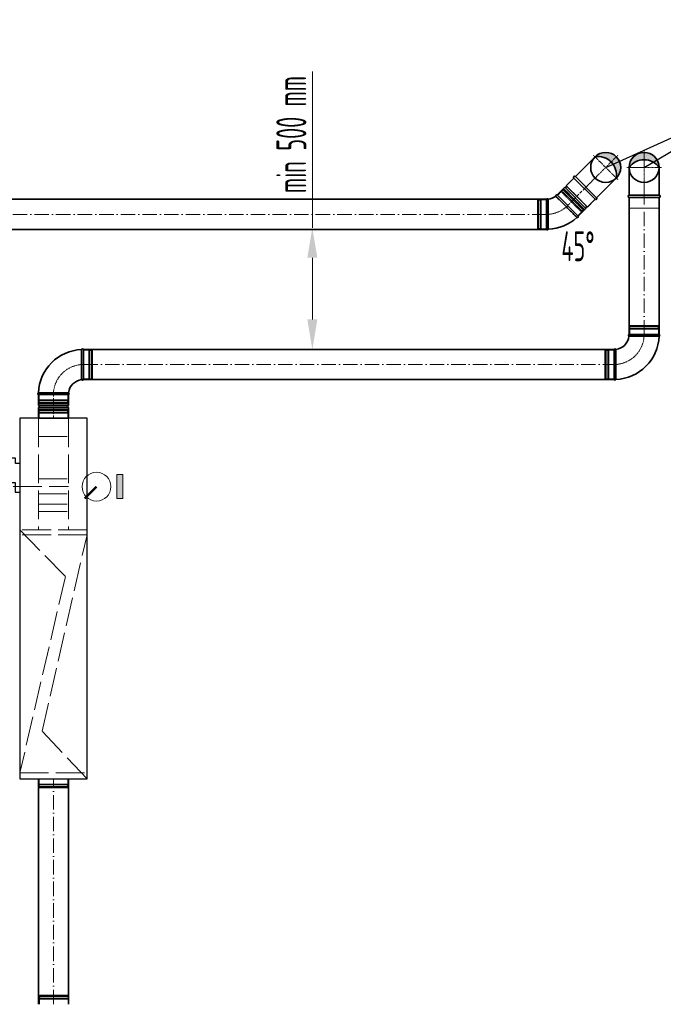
# Model space of a CAD drawing. Header units: millimetres. Extents: x -118717 to 8962, y 22910 to 145283.
# Tile 4 of 193: x -80151 to -77471, y 26525 to 30623. Entities that reach past the tile are written whole.
import ezdxf

# ---------------------------------------------------------------- set-up
doc = ezdxf.new("R2010")
doc.units = ezdxf.units.MM
doc.linetypes.add('ACAD_ISO02W100', pattern=[15, 12, -3])
doc.linetypes.add('ACAD_ISO10W100', pattern=[18, 12, -3, 0, -3])
for name, color, linetype, lineweight in [('UT_KOTY - DIMENZE', 7, 'Continuous', 5), ('VZT_01 SUP (PŘÍVOD) - OBRYS', 5, 'Continuous', 35), ('VZT_02 SUP (PŘÍVOD) - OSA', 5, 'ACAD_ISO10W100', 5), ('VZT_05 ETA (ODVOD) - OBRYS', 6, 'Continuous', 35), ('VZT_06 ETA (ODVOD) - OSA', 6, 'ACAD_ISO10W100', 5), ('VZT_21 ZAŘÍZENÍ - OBRYS', 1, 'Continuous', 30), ('VZT_22 ZAŘÍZENÍ - DETAIL', 8, 'Continuous', 5), ('VZT_60_KOTY - DIMENZE', 7, 'Continuous', 5), ('VZT_KOTY - DIMENZE', 7, 'Continuous', 5), ('VZT_POPIS - OBECNE', 7, 'Continuous', 5)]:
    doc.layers.add(name, color=color, linetype=linetype, lineweight=lineweight)
doc.layers.add('VZT_03 SUP (PŘÍVOD) - NETISK', color=8, linetype='ACAD_ISO02W100', lineweight=5, plot=False)
doc.layers.add('VZT_07 ETA (ODVOD) - NETISK', color=8, linetype='ACAD_ISO02W100', lineweight=5, plot=False)
doc.styles.add('EVORA_125', font='isocp.shx', dxfattribs={"width": 0.6, "height": 125})
doc.styles.add('ISOCP 2.5', font='isocp.shx', dxfattribs={"width": 0.6, "height": 2.5})

msp = doc.modelspace()

# ---------------------------------------------------------------- hatches: boundary and pattern name
at = {"layer": 'VZT_01 SUP (PŘÍVOD) - OBRYS'}
h = msp.add_hatch(color=256, dxfattribs=at)
h.dxf.hatch_style = 1
h.paths.add_polyline_path([(-77613.3, 30007.9, -0.242708), (-77550.8, 30040.1), (-77550.8, 30070.4, 0.414214)])
h.paths.add_polyline_path([(-77550.8, 30070.4), (-77550.8, 30040.1, -0.242708), (-77488.3, 30007.9, 0.414214)])
at = {"layer": 'VZT_05 ETA (ODVOD) - OBRYS'}
h = msp.add_hatch(color=256, dxfattribs=at)
h.dxf.hatch_style = 1
h.paths.add_polyline_path([(-77755, 30052.1, -0.242708), (-77688, 30030.7), (-77666.6, 30052.1, 0.414214)])
h.paths.add_polyline_path([(-77666.6, 30052.1), (-77688, 30030.7, -0.242708), (-77666.6, 29963.7, 0.414214)])
at = {"layer": 'VZT_POPIS - OBECNE'}
h = msp.add_hatch(color=256, dxfattribs=at)
h.dxf.hatch_style = 1
h.paths.add_polyline_path([(-79720.9, 28629.4), (-79720.9, 28729.4), (-79745.9, 28729.4), (-79745.9, 28629.4)])
h = msp.add_hatch(color=256, dxfattribs=at)
h.dxf.hatch_style = 1
h.paths.add_polyline_path([(-79720.9, 28629.4), (-79720.9, 28729.4), (-79745.9, 28729.4), (-79745.9, 28629.4)])

# ---------------------------------------------------------------- linework, layer by layer
at = {"layer": 'UT_KOTY - DIMENZE'}
for p, q in [((-78932.2, 29757.2), (-78932.2, 30407.4)), ((-78932.2, 29375.2), (-78932.2, 29632.2))]:
    msp.add_line(p, q, dxfattribs=at)
for points in [[(-78953, 29632.2), (-78911.3, 29632.2), (-78932.2, 29757.2)], [(-78953, 29375.2), (-78911.3, 29375.2), (-78932.2, 29250.2)]]:
    msp.add_solid(points, dxfattribs=at)
at = {"layer": 'VZT_01 SUP (PŘÍVOD) - OBRYS'}
for p, q in [((-77488.3, 29312.7), (-77613.3, 29312.7)), ((-79885.3, 29125.2), (-79885.3, 29250.2)), ((-77675.8, 29250.2), (-77675.8, 29125.2)), ((-80072.8, 29062.7), (-79947.8, 29062.7)), ((-80072.8, 29062.7), (-79947.8, 29062.7)), ((-80072.8, 29017.2), (-80072.8, 29062.7)), ((-79947.8, 29017.2), (-79947.8, 29062.7)), ((-80072.8, 29017.2), (-79947.8, 29017.2)), ((-80072.8, 29009.2), (-79947.8, 29009.2)), ((-80072.8, 28963.7), (-80072.8, 29009.2)), ((-79947.8, 28963.7), (-79947.8, 29009.2)), ((-80072.8, 28963.7), (-79947.8, 28963.7))]:
    msp.add_line(p, q, dxfattribs=at)
for points in [[(-77613.3, 29891.9), (-77613.3, 30007.9)], [(-77488.3, 29891.9), (-77488.3, 30007.9)], [(-77613.3, 29891.9), (-77488.3, 29891.9)], [(-77613.3, 29882.9), (-77613.3, 29312.7)], [(-77613.3, 29882.9), (-77488.3, 29882.9)], [(-77488.3, 29882.9), (-77488.3, 29312.7)], [(-77675.8, 29250.2), (-79885.3, 29250.2)], [(-77675.8, 29125.2), (-79885.3, 29125.2)], [(-80072.8, 27463.7), (-80072.8, 26524.9)], [(-79947.8, 27463.7), (-79947.8, 26524.9)]]:
    msp.add_lwpolyline(points, dxfattribs=at)
msp.add_circle((-77550.8, 30007.9), 62.5, dxfattribs=at)
for centre, radius, start, end in [((-77550.8, 29963.4), 76.7, 35.4307, 144.5693), ((-77613.3, 29887.4), 4.5, 90, 270), ((-77488.3, 29887.4), 4.5, 270, 90), ((-77675.8, 29312.7), 62.5, 276.8302, 353.1698), ((-77675.8, 29312.7), 187.5, 272.3607, 357.6393), ((-77611.7, 29308.9), 4.17, 113.4678, 239.7019), ((-77490, 29308.9), 4.17, 291.1072, 66.5322), ((-79885.3, 29062.7), 187.5, 92.3607, 177.6393), ((-79889.1, 29248.5), 4.17, 23.4678, 158.8928), ((-77672, 29248.5), 4.17, 30.2981, 156.5322), ((-79885.3, 29062.7), 62.5, 96.8302, 173.1698), ((-79889.1, 29126.8), 4.17, 210.2981, 336.5322), ((-77672, 29126.8), 4.17, 203.4678, 338.8928), ((-80071.1, 29066.5), 4.17, 111.1072, 246.5322), ((-79949.4, 29066.5), 4.17, 293.4678, 59.7019), ((-80072.8, 29013.2), 4, 270, 90), ((-79947.8, 29013.2), 4, 90, 270)]:
    msp.add_arc(centre, radius, start, end, dxfattribs=at)
for points, knots in [([(-77613.8, 29305.2), (-77613.8, 29305.2), (-77613.7, 29305.2), (-77613.4, 29305.2), (-77613.1, 29305.2), (-77612, 29305.2), (-77611.2, 29305.2), (-77608.1, 29305.2), (-77605, 29305.2), (-77596, 29305.1), (-77589.9, 29305.1), (-77575.7, 29305.1), (-77567.9, 29305.1), (-77551.7, 29305), (-77543.5, 29305), (-77527.6, 29305), (-77520.1, 29305), (-77507, 29305), (-77501.4, 29305), (-77494.4, 29305), (-77492.3, 29305), (-77489.3, 29305), (-77488.5, 29305), (-77488.5, 29305)], [197.067977, 197.067977, 197.067977, 197.067977, 201.792196, 201.792196, 209.190204, 209.190204, 218.040239, 218.040239, 237.760854, 237.760854, 262.206108, 262.206108, 286.831239, 286.831239, 311.323072, 311.323072, 335.946087, 335.946087, 360.704397, 360.704397, 377.088273, 377.088273, 394.105327, 394.105327, 394.105327, 394.105327]), ([(-79892.7, 29124.7), (-79892.7, 29124.7), (-79892.7, 29126.3), (-79892.8, 29132.4), (-79892.8, 29136.9), (-79892.8, 29148.3), (-79892.9, 29155.1), (-79892.9, 29170.1), (-79892.9, 29178.2), (-79893, 29194.6), (-79893, 29202.7), (-79893, 29217.9), (-79893, 29224.8), (-79893, 29236.6), (-79893, 29241.3), (-79893, 29247.9), (-79893, 29249.8), (-79893, 29250), (-79893, 29250), (-79893, 29250)], [0, 0, 0, 0, 24.235852, 24.235852, 48.531845, 48.531845, 73.024415, 73.024415, 97.570898, 97.570898, 122.078339, 122.078339, 146.53579, 146.53579, 170.957495, 170.957495, 195.359468, 195.359468, 197.168246, 197.168246, 197.168246, 197.168246]), ([(-77668.4, 29250.6), (-77668.4, 29250.6), (-77668.4, 29249.1), (-77668.3, 29242.9), (-77668.3, 29238.4), (-77668.3, 29227), (-77668.2, 29220.2), (-77668.2, 29205.2), (-77668.2, 29197.2), (-77668.2, 29180.8), (-77668.1, 29172.7), (-77668.1, 29157.5), (-77668.1, 29150.5), (-77668.1, 29138.8), (-77668.1, 29134), (-77668.1, 29127.4), (-77668.1, 29125.6), (-77668.1, 29125.4), (-77668.1, 29125.3), (-77668.1, 29125.3)], [0, 0, 0, 0, 24.235852, 24.235852, 48.531845, 48.531845, 73.024415, 73.024415, 97.570898, 97.570898, 122.078339, 122.078339, 146.53579, 146.53579, 170.957495, 170.957495, 195.359468, 195.359468, 197.168246, 197.168246, 197.168246, 197.168246]), ([(-79947.3, 29070.1), (-79947.3, 29070.1), (-79947.4, 29070.1), (-79947.7, 29070.1), (-79948, 29070.1), (-79949.1, 29070.1), (-79949.9, 29070.1), (-79953, 29070.2), (-79956.2, 29070.2), (-79965.1, 29070.2), (-79971.3, 29070.2), (-79985.4, 29070.3), (-79993.2, 29070.3), (-80009.4, 29070.3), (-80017.6, 29070.4), (-80033.5, 29070.4), (-80041, 29070.4), (-80054.2, 29070.4), (-80059.7, 29070.4), (-80066.7, 29070.4), (-80068.9, 29070.4), (-80071.9, 29070.4), (-80072.6, 29070.4), (-80072.6, 29070.4)], [197.067977, 197.067977, 197.067977, 197.067977, 201.792196, 201.792196, 209.190204, 209.190204, 218.040239, 218.040239, 237.760854, 237.760854, 262.206108, 262.206108, 286.831239, 286.831239, 311.323072, 311.323072, 335.946087, 335.946087, 360.704397, 360.704397, 377.088273, 377.088273, 394.105327, 394.105327, 394.105327, 394.105327])]:
    msp.add_open_spline(points, degree=3, knots=knots, dxfattribs=at)
at = {"layer": 'VZT_02 SUP (PŘÍVOD) - OSA', "ltscale": 0.3}
for points in [[(-77550.8, 30080.4), (-77550.8, 30007.9)], [(-77623.3, 30007.9), (-77550.8, 30007.9)], [(-77550.8, 30007.9), (-77550.8, 29882.9)], [(-77550.8, 30007.9), (-77478.3, 30007.9)]]:
    msp.add_lwpolyline(points, dxfattribs=at)
at = {"layer": 'VZT_02 SUP (PŘÍVOD) - OSA', "ltscale": 5}
for points in [[(-77550.8, 29312.7), (-77550.8, 29882.9)], [(-79885.3, 29187.7), (-77675.8, 29187.7)], [(-80010.3, 26524.9), (-80010.3, 27463.7)]]:
    msp.add_lwpolyline(points, dxfattribs=at)
at = {"layer": 'VZT_02 SUP (PŘÍVOD) - OSA', "ltscale": 0.3}
for points in [[(-77675.8, 29187.7), (-77675.8, 29187.7, 0.414214), (-77550.8, 29312.7), (-77550.8, 29312.7)], [(-79885.3, 29187.7), (-79885.3, 29187.7, 0.414214), (-80010.3, 29062.7), (-80010.3, 29062.7)]]:
    msp.add_lwpolyline(points, format="xyb", dxfattribs=at)
at = {"layer": 'VZT_02 SUP (PŘÍVOD) - OSA'}
msp.add_lwpolyline([(-80010.3, 28963.7), (-80010.3, 29062.7)], dxfattribs=at)
at = {"layer": 'VZT_03 SUP (PŘÍVOD) - NETISK', "ltscale": 0.4}
for p, q in [((-77489.8, 29346.2), (-77611.8, 29346.2)), ((-77611.8, 29345.7), (-77611.8, 29346.2)), ((-77489.8, 29345.7), (-77611.8, 29345.7)), ((-77490.8, 29350.7), (-77610.8, 29350.7)), ((-77610.8, 29346.7), (-77610.8, 29350.7)), ((-77490.8, 29346.7), (-77610.8, 29346.7)), ((-77609.8, 29346.2), (-77609.8, 29346.7)), ((-77609.8, 29338.7), (-77609.8, 29345.7)), ((-77491.8, 29346.2), (-77491.8, 29346.7)), ((-77491.8, 29338.7), (-77491.8, 29345.7)), ((-77490.8, 29346.7), (-77490.8, 29350.7)), ((-77489.8, 29345.7), (-77489.8, 29346.2)), ((-77489.8, 29338.7), (-77611.8, 29338.7)), ((-77611.8, 29338.2), (-77611.8, 29338.7)), ((-77489.8, 29338.2), (-77611.8, 29338.2)), ((-77490.8, 29334.7), (-77610.8, 29334.7)), ((-77610.8, 29312.7), (-77610.8, 29334.7)), ((-77609.8, 29334.7), (-77609.8, 29338.2)), ((-77491.8, 29334.7), (-77491.8, 29338.2)), ((-77490.8, 29312.7), (-77490.8, 29334.7)), ((-77489.8, 29338.2), (-77489.8, 29338.7)), ((-79885.3, 29247.7), (-79863.3, 29247.7)), ((-79863.3, 29127.7), (-79863.3, 29247.7)), ((-79863.3, 29246.7), (-79859.8, 29246.7)), ((-79859.8, 29126.7), (-79859.8, 29248.7)), ((-79859.8, 29248.7), (-79859.3, 29248.7)), ((-79859.3, 29126.7), (-79859.3, 29248.7)), ((-79859.3, 29246.7), (-79852.3, 29246.7)), ((-79852.3, 29126.7), (-79852.3, 29248.7)), ((-79852.3, 29248.7), (-79851.8, 29248.7)), ((-79851.8, 29126.7), (-79851.8, 29248.7)), ((-79851.8, 29246.7), (-79851.3, 29246.7)), ((-79851.3, 29127.7), (-79851.3, 29247.7)), ((-79851.3, 29247.7), (-79847.3, 29247.7)), ((-79847.3, 29127.7), (-79847.3, 29247.7)), ((-77713.8, 29247.7), (-77713.8, 29127.7)), ((-77709.8, 29247.7), (-77713.8, 29247.7)), ((-77709.8, 29247.7), (-77709.8, 29127.7)), ((-77709.3, 29246.7), (-77709.8, 29246.7)), ((-77709.3, 29248.7), (-77709.3, 29126.7)), ((-77708.8, 29248.7), (-77709.3, 29248.7)), ((-77708.8, 29248.7), (-77708.8, 29126.7)), ((-77701.8, 29246.7), (-77708.8, 29246.7)), ((-77701.8, 29248.7), (-77701.8, 29126.7)), ((-77701.3, 29248.7), (-77701.8, 29248.7)), ((-77701.3, 29248.7), (-77701.3, 29126.7)), ((-77697.8, 29246.7), (-77701.3, 29246.7)), ((-77697.8, 29247.7), (-77697.8, 29127.7)), ((-77675.8, 29247.7), (-77697.8, 29247.7)), ((-79885.3, 29127.7), (-79863.3, 29127.7)), ((-79863.3, 29128.7), (-79859.8, 29128.7)), ((-79859.8, 29126.7), (-79859.3, 29126.7)), ((-79859.3, 29128.7), (-79852.3, 29128.7)), ((-79852.3, 29126.7), (-79851.8, 29126.7)), ((-79851.8, 29128.7), (-79851.3, 29128.7)), ((-79851.3, 29127.7), (-79847.3, 29127.7)), ((-77709.8, 29127.7), (-77713.8, 29127.7)), ((-77709.3, 29128.7), (-77709.8, 29128.7)), ((-77708.8, 29126.7), (-77709.3, 29126.7)), ((-77701.8, 29128.7), (-77708.8, 29128.7)), ((-77701.3, 29126.7), (-77701.8, 29126.7)), ((-77697.8, 29128.7), (-77701.3, 29128.7)), ((-77675.8, 29127.7), (-77697.8, 29127.7)), ((-80070.3, 29062.7), (-80070.3, 29040.7)), ((-79950.3, 29062.7), (-79950.3, 29040.7)), ((-80071.3, 29037.2), (-79949.3, 29037.2)), ((-80071.3, 29037.2), (-80071.3, 29036.7)), ((-80071.3, 29036.7), (-79949.3, 29036.7)), ((-80071.3, 29029.7), (-79949.3, 29029.7)), ((-80071.3, 29029.7), (-80071.3, 29029.2)), ((-80071.3, 29029.2), (-79949.3, 29029.2)), ((-80070.3, 29040.7), (-79950.3, 29040.7)), ((-80070.3, 29028.7), (-79950.3, 29028.7)), ((-80070.3, 29028.7), (-80070.3, 29024.7)), ((-80070.3, 29024.7), (-79950.3, 29024.7)), ((-80069.3, 29040.7), (-80069.3, 29037.2)), ((-80069.3, 29036.7), (-80069.3, 29029.7)), ((-80069.3, 29029.2), (-80069.3, 29028.7)), ((-79951.3, 29040.7), (-79951.3, 29037.2)), ((-79951.3, 29036.7), (-79951.3, 29029.7)), ((-79951.3, 29029.2), (-79951.3, 29028.7)), ((-79950.3, 29028.7), (-79950.3, 29024.7)), ((-79949.3, 29037.2), (-79949.3, 29036.7)), ((-79949.3, 29029.7), (-79949.3, 29029.2)), ((-79946.8, 26558.4), (-80068.8, 26558.4)), ((-80068.8, 26557.9), (-80068.8, 26558.4)), ((-79946.8, 26557.9), (-80068.8, 26557.9)), ((-79947.8, 26562.9), (-80067.8, 26562.9)), ((-80067.8, 26558.9), (-80067.8, 26562.9)), ((-79947.8, 26558.9), (-80067.8, 26558.9)), ((-80066.8, 26558.4), (-80066.8, 26558.9)), ((-80066.8, 26550.9), (-80066.8, 26557.9)), ((-79948.8, 26558.4), (-79948.8, 26558.9)), ((-79948.8, 26550.9), (-79948.8, 26557.9)), ((-79947.8, 26558.9), (-79947.8, 26562.9)), ((-79946.8, 26557.9), (-79946.8, 26558.4)), ((-79946.8, 26550.9), (-80068.8, 26550.9)), ((-80068.8, 26550.4), (-80068.8, 26550.9)), ((-79946.8, 26550.4), (-80068.8, 26550.4)), ((-79947.8, 26546.9), (-80067.8, 26546.9)), ((-80067.8, 26524.9), (-80067.8, 26546.9)), ((-80066.8, 26546.9), (-80066.8, 26550.4)), ((-79948.8, 26546.9), (-79948.8, 26550.4)), ((-79947.8, 26524.9), (-79947.8, 26546.9)), ((-79946.8, 26550.4), (-79946.8, 26550.9))]:
    msp.add_line(p, q, dxfattribs=at)
msp.add_lwpolyline([(-77613.3, 29882.9), (-77613.3, 29837.9), (-77488.3, 29837.9), (-77488.3, 29882.9)], dxfattribs=at)
at = {"layer": 'VZT_05 ETA (ODVOD) - OBRYS'}
for p, q in [((-77875.6, 29931.5), (-77843.4, 29963.7)), ((-77843.4, 29963.7), (-77755, 29875.3)), ((-77913.4, 29893.7), (-77881.2, 29925.9)), ((-77881.2, 29925.9), (-77792.9, 29837.5)), ((-77875.6, 29931.5), (-77787.2, 29843.1)), ((-77957.4, 29750.2), (-77957.4, 29875.2)), ((-77913.4, 29893.7), (-77825, 29805.3)), ((-77913.2, 29893.5), (-77824.8, 29805.1)), ((-77787.2, 29843.1), (-77755, 29875.3)), ((-77825, 29805.3), (-77792.9, 29837.5))]:
    msp.add_line(p, q, dxfattribs=at)
for points in [[(-77837, 29970.1), (-77755, 30052.1)], [(-77843.4, 29963.7), (-77755, 29875.3)], [(-77837, 29970.1), (-77748.7, 29881.7)], [(-77748.7, 29881.7), (-77666.6, 29963.7)], [(-80565, 29875.2), (-77957.4, 29875.2)], [(-80565, 29750.2), (-77957.4, 29750.2)]]:
    msp.add_lwpolyline(points, dxfattribs=at)
msp.add_circle((-77710.8, 30007.9), 62.5, dxfattribs=at)
for centre, radius, start, end in [((-77742.3, 29976.5), 76.7, 350.4307, 99.5693), ((-77840.2, 29966.9), 4.5, 45, 225), ((-77878.4, 29928.7), 4, 225, 45), ((-77953.6, 29873.5), 4.17, 30.2981, 156.5322), ((-77957.4, 29937.7), 62.5, 276.8302, 308.1698), ((-77914.7, 29889.6), 4.17, 68.4678, 194.7019), ((-77751.8, 29878.5), 4.5, 225, 45), ((-77790, 29840.3), 4, 45, 225), ((-77957.4, 29937.7), 187.5, 272.3607, 312.6393), ((-77828.7, 29803.6), 4.17, 246.1072, 21.5322), ((-77953.6, 29751.8), 4.17, 203.4678, 338.8928)]:
    msp.add_arc(centre, radius, start, end, dxfattribs=at)
for points, knots in [([(-77950, 29875.6), (-77950, 29875.6), (-77950, 29875.6), (-77950, 29875.3), (-77950, 29874.9), (-77949.9, 29873.9), (-77949.9, 29873.1), (-77949.9, 29869.9), (-77949.9, 29866.8), (-77949.9, 29857.9), (-77949.8, 29851.7), (-77949.8, 29837.6), (-77949.8, 29829.8), (-77949.7, 29813.6), (-77949.7, 29805.3), (-77949.7, 29789.5), (-77949.7, 29782), (-77949.7, 29768.8), (-77949.7, 29763.2), (-77949.7, 29756.3), (-77949.7, 29754.1), (-77949.7, 29751.1), (-77949.7, 29750.3), (-77949.7, 29750.3)], [197.067977, 197.067977, 197.067977, 197.067977, 201.792196, 201.792196, 209.190204, 209.190204, 218.040239, 218.040239, 237.760854, 237.760854, 262.206108, 262.206108, 286.831239, 286.831239, 311.323072, 311.323072, 335.946087, 335.946087, 360.704397, 360.704397, 377.088273, 377.088273, 394.105327, 394.105327, 394.105327, 394.105327]), ([(-77830.4, 29799.8), (-77830.4, 29799.8), (-77831.5, 29800.9), (-77835.9, 29805.2), (-77839.1, 29808.4), (-77847.1, 29816.5), (-77851.9, 29821.3), (-77862.5, 29831.9), (-77868.1, 29837.6), (-77879.6, 29849.1), (-77885.3, 29854.8), (-77895.9, 29865.5), (-77900.8, 29870.4), (-77909.2, 29878.8), (-77912.6, 29882.2), (-77917.3, 29887.1), (-77918.6, 29888.4), (-77918.8, 29888.5), (-77918.8, 29888.5), (-77918.8, 29888.5)], [0, 0, 0, 0, 24.392784, 24.392784, 48.777002, 48.777002, 73.152705, 73.152705, 97.508329, 97.508329, 121.831482, 121.831482, 146.180287, 146.180287, 170.775455, 170.775455, 195.53354, 195.53354, 197.168564, 197.168564, 197.168564, 197.168564])]:
    msp.add_open_spline(points, degree=3, knots=knots, dxfattribs=at)
at = {"layer": 'VZT_06 ETA (ODVOD) - OSA', "ltscale": 0.3}
for points in [[(-77762.1, 30059.2), (-77710.8, 30007.9)], [(-77659.6, 30059.2), (-77710.8, 30007.9)], [(-77710.8, 30007.9), (-77799.2, 29919.5)], [(-77710.8, 30007.9), (-77659.6, 29956.6)]]:
    msp.add_lwpolyline(points, dxfattribs=at)
at = {"layer": 'VZT_06 ETA (ODVOD) - OSA'}
msp.add_lwpolyline([(-77869.2, 29849.5), (-77799.2, 29919.5)], dxfattribs=at)
at = {"layer": 'VZT_06 ETA (ODVOD) - OSA', "ltscale": 0.3}
msp.add_lwpolyline([(-77869, 29849.3), (-77869, 29849.3, -0.198912), (-77957.4, 29812.7, -0.198912)], format="xyb", dxfattribs=at)
at = {"layer": 'VZT_06 ETA (ODVOD) - OSA', "ltscale": 5}
msp.add_lwpolyline([(-77957.4, 29812.7), (-80565, 29812.7)], dxfattribs=at)
at = {"layer": 'VZT_07 ETA (ODVOD) - NETISK', "ltscale": 0.4}
for p, q in [((-77888.8, 29915.8), (-77888.5, 29916.1)), ((-77888.8, 29915.8), (-77802.5, 29829.5)), ((-77888.5, 29916.1), (-77802.2, 29829.8)), ((-77887.4, 29915.8), (-77884.6, 29918.6)), ((-77887.4, 29915.8), (-77802.5, 29830.9)), ((-77884.6, 29918.6), (-77799.7, 29833.7)), ((-77911.4, 29891.7), (-77895.9, 29907.3)), ((-77895.9, 29907.3), (-77811, 29822.4)), ((-77895.2, 29906.6), (-77892.7, 29909)), ((-77894.1, 29910.5), (-77893.8, 29910.8)), ((-77894.1, 29910.5), (-77807.8, 29824.2)), ((-77893.8, 29910.8), (-77807.5, 29824.5)), ((-77892.3, 29909.4), (-77887.4, 29914.3)), ((-77887, 29914.7), (-77886.7, 29915.1)), ((-77995.4, 29752.7), (-77995.4, 29872.7)), ((-77991.4, 29872.7), (-77995.4, 29872.7)), ((-77991.4, 29752.7), (-77991.4, 29872.7)), ((-77990.9, 29871.7), (-77991.4, 29871.7)), ((-77990.9, 29751.7), (-77990.9, 29873.7)), ((-77990.4, 29873.7), (-77990.9, 29873.7)), ((-77990.4, 29751.7), (-77990.4, 29873.7)), ((-77983.4, 29871.7), (-77990.4, 29871.7)), ((-77983.4, 29751.7), (-77983.4, 29873.7)), ((-77982.9, 29873.7), (-77983.4, 29873.7)), ((-77982.9, 29751.7), (-77982.9, 29873.7)), ((-77979.4, 29871.7), (-77982.9, 29871.7)), ((-77979.4, 29752.7), (-77979.4, 29872.7)), ((-77957.4, 29872.7), (-77979.4, 29872.7)), ((-77802.5, 29830.9), (-77799.7, 29833.7)), ((-77826.6, 29806.9), (-77811, 29822.4)), ((-77811.7, 29823.1), (-77809.3, 29825.6)), ((-77808.9, 29826), (-77804, 29830.9)), ((-77807.8, 29824.2), (-77807.5, 29824.5)), ((-77803.6, 29831.3), (-77803.2, 29831.6)), ((-77802.5, 29829.5), (-77802.2, 29829.8)), ((-77991.4, 29752.7), (-77995.4, 29752.7)), ((-77990.9, 29753.7), (-77991.4, 29753.7)), ((-77990.4, 29751.7), (-77990.9, 29751.7)), ((-77983.4, 29753.7), (-77990.4, 29753.7)), ((-77982.9, 29751.7), (-77983.4, 29751.7)), ((-77979.4, 29753.7), (-77982.9, 29753.7)), ((-77957.4, 29752.7), (-77979.4, 29752.7)), ((-79949.3, 28997.2), (-80071.3, 28997.2)), ((-80071.3, 28996.7), (-80071.3, 28997.2)), ((-79949.3, 28996.7), (-80071.3, 28996.7)), ((-79949.3, 28989.7), (-80071.3, 28989.7)), ((-80071.3, 28989.2), (-80071.3, 28989.7)), ((-79949.3, 28989.2), (-80071.3, 28989.2)), ((-79950.3, 29001.7), (-80070.3, 29001.7)), ((-80070.3, 28997.7), (-80070.3, 29001.7)), ((-79950.3, 28997.7), (-80070.3, 28997.7)), ((-79950.3, 28985.7), (-80070.3, 28985.7)), ((-80070.3, 28963.7), (-80070.3, 28985.7)), ((-80069.3, 28997.2), (-80069.3, 28997.7)), ((-80069.3, 28989.7), (-80069.3, 28996.7)), ((-80069.3, 28985.7), (-80069.3, 28989.2)), ((-79951.3, 28997.2), (-79951.3, 28997.7)), ((-79951.3, 28989.7), (-79951.3, 28996.7)), ((-79951.3, 28985.7), (-79951.3, 28989.2)), ((-79950.3, 28997.7), (-79950.3, 29001.7)), ((-79950.3, 28963.7), (-79950.3, 28985.7)), ((-79949.3, 28996.7), (-79949.3, 28997.2)), ((-79949.3, 28989.2), (-79949.3, 28989.7)), ((-80070.3, 27463.7), (-80070.3, 27441.7)), ((-79950.3, 27463.7), (-79950.3, 27441.7)), ((-79949.3, 27438.2), (-80071.3, 27438.2)), ((-80071.3, 27438.2), (-80071.3, 27437.7)), ((-79949.3, 27437.7), (-80071.3, 27437.7)), ((-79949.3, 27430.7), (-80071.3, 27430.7)), ((-80071.3, 27430.7), (-80071.3, 27430.2)), ((-79949.3, 27430.2), (-80071.3, 27430.2)), ((-79950.3, 27441.7), (-80070.3, 27441.7)), ((-79950.3, 27429.7), (-80070.3, 27429.7)), ((-80070.3, 27429.7), (-80070.3, 27425.7)), ((-79950.3, 27425.7), (-80070.3, 27425.7)), ((-80069.3, 27441.7), (-80069.3, 27438.2)), ((-80069.3, 27437.7), (-80069.3, 27430.7)), ((-80069.3, 27430.2), (-80069.3, 27429.7)), ((-79951.3, 27441.7), (-79951.3, 27438.2)), ((-79951.3, 27437.7), (-79951.3, 27430.7)), ((-79951.3, 27430.2), (-79951.3, 27429.7)), ((-79950.3, 27429.7), (-79950.3, 27425.7)), ((-79949.3, 27438.2), (-79949.3, 27437.7)), ((-79949.3, 27430.7), (-79949.3, 27430.2))]:
    msp.add_line(p, q, dxfattribs=at)
msp.add_lwpolyline([(-77843.4, 29963.7), (-77875.2, 29931.9), (-77786.8, 29843.5), (-77755, 29875.3)], dxfattribs=at)
at = {"layer": 'VZT_21 ZAŘÍZENÍ - OBRYS'}
msp.add_lwpolyline([(-79870.3, 27463.7), (-79870.3, 28963.7), (-80150.3, 28963.7), (-80150.3, 27463.7)], close=True, dxfattribs=at)
msp.add_lwpolyline([(-80150.3, 28775.3), (-80168.9, 28775.3), (-80168.9, 28797.8), (-80215.5, 28797.8), (-80215.5, 28696.2), (-80170.1, 28696.2), (-80170.1, 28656.2), (-80150.3, 28656.2)], dxfattribs=at)
at = {"layer": 'VZT_22 ZAŘÍZENÍ - DETAIL', "linetype": 'ACAD_ISO02W100', "lineweight": 5, "ltscale": 10}
for points in [[(-80072.8, 28963.7), (-80072.8, 28499.9)], [(-79947.8, 28963.7), (-79947.8, 28499.9)], [(-80072.8, 28888.3), (-79947.8, 28888.3)], [(-80072.8, 28712.5), (-79947.8, 28712.5)], [(-80177.9, 28680.1), (-79947.8, 28680.1)], [(-80072.8, 28649.2), (-79947.8, 28649.2)], [(-80072.8, 28606.2), (-79947.8, 28606.2)], [(-80072.8, 28575.4), (-79947.8, 28575.4)], [(-79870.3, 28499.9), (-80150.3, 28499.9)], [(-80150.3, 28499.9), (-79960.2, 28305.2), (-80150.3, 27487.6)], [(-79870.3, 28479.4), (-80150.3, 28479.4)], [(-79870.3, 27463.7), (-80057.5, 27661.1), (-79870.3, 28479.4)], [(-80150.3, 27487.6), (-79870.3, 27487.6)]]:
    msp.add_lwpolyline(points, dxfattribs=at)
at = {"layer": 'VZT_60_KOTY - DIMENZE', "linetype": 'ByBlock', "lineweight": -2}
for points in [[(-77710.8, 30007.9), (-77037, 30311)], [(-77550.8, 30007.9), (-77037, 30311)]]:
    msp.add_lwpolyline(points, dxfattribs=at)
at = {"layer": 'VZT_KOTY - DIMENZE', "const_width": 10}
msp.add_lwpolyline([(-79830.9, 28679.4), (-79880.4, 28629.9)], dxfattribs=at)
msp.add_lwpolyline([(-79830.9, 28679.4), (-79880.4, 28629.9)], dxfattribs=at)
at = {"layer": 'VZT_POPIS - OBECNE'}
msp.add_lwpolyline([(-79720.9, 28729.4), (-79745.9, 28729.4), (-79745.9, 28629.4), (-79720.9, 28629.4)], close=True, dxfattribs=at)
msp.add_lwpolyline([(-79720.9, 28729.4), (-79745.9, 28729.4), (-79745.9, 28629.4), (-79720.9, 28629.4)], close=True, dxfattribs=at)
msp.add_circle((-79830.9, 28679.4), 60, dxfattribs=at)
msp.add_circle((-79830.9, 28679.4), 60, dxfattribs=at)

# ---------------------------------------------------------------- texts
at = {"layer": 'UT_KOTY - DIMENZE', "insert": (-79019.7, 30144.8), "char_height": 125, "attachment_point": 5, "rotation": 90, "style": 'ISOCP 2.5'}
msp.add_mtext('min 500 mm', dxfattribs=at)
at = {"layer": 'VZT_60_KOTY - DIMENZE', "style": 'EVORA_125', "width": 0.6}
msp.add_text('45°', height=125, dxfattribs=at).set_placement((-77895.3, 29617.5))

doc.saveas('drawing.dxf')
